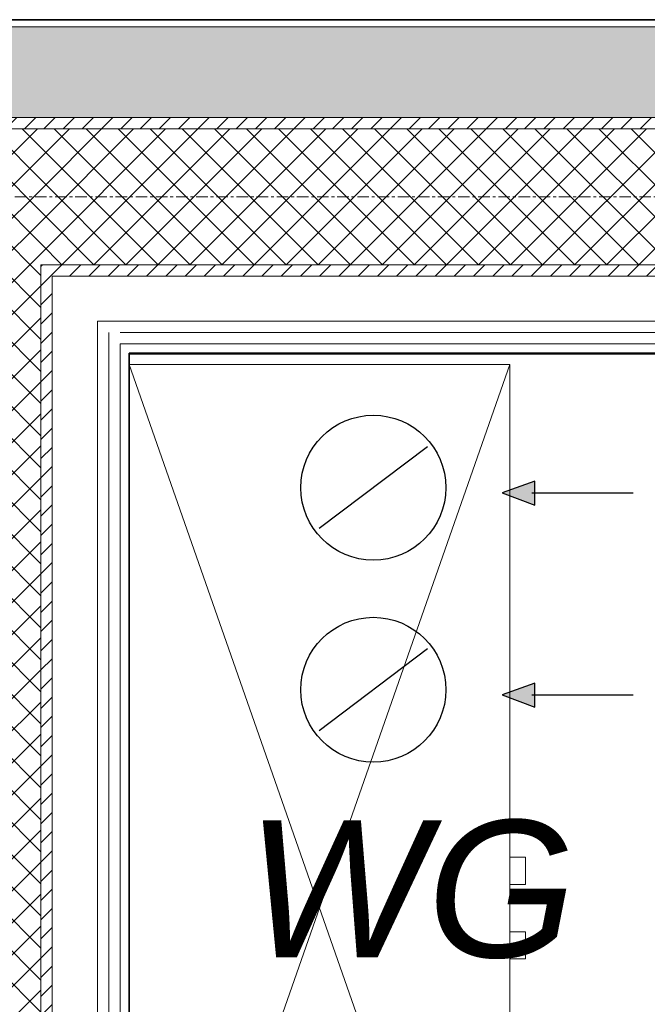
# Model space of a CAD drawing. Header units: millimetres. Extents: x -37728 to 44100, y 631619 to 691915.
# Tile 256 of 256: x 18412 to 19105, y 662238 to 663326. Entities that reach past the tile are written whole.
import ezdxf
from ezdxf import colors
from ezdxf.entities.mleader import LeaderData, LeaderLine
from ezdxf.lldxf.tags import DXFTag
from ezdxf.math import Vec2, Vec3

# ---------------------------------------------------------------- set-up
doc = ezdxf.new("R2010")
doc.units = ezdxf.units.MM
doc.linetypes.add('Linia siatki', pattern=[2.2225, 1.27, -0.3175, 0.3175, -0.3175])
doc.layers.add('_XREF', color=7, linetype='Continuous')
doc.layers.add('IS_Text_Konstrukcji', color=7, linetype='Continuous')
for name, color, linetype, lineweight in [('A-GENM', 252, 'Continuous', 5), ('A-WALL', 252, 'Continuous', 35), ('A-WALL-PATT', 252, 'Continuous', 35), ('I-FURN', 252, 'Continuous', 5), ('ins-opisy', 7, 'Continuous', 25), ('ins-wentylacja_wywiew', 16, 'Continuous', 30), ('ins_wentylacja wywiew', 16, 'Continuous', 30), ('S-GRID', 252, 'Continuous', 5)]:
    doc.layers.add(name, color=color, linetype=linetype, lineweight=lineweight)
doc.styles.get("Standard").update_dxf_attribs({"font": 'arial.ttf'})
tags = doc.linetypes.add('SOLID', pattern=[10, 10, 0]).pattern_tags.tags
tags[6:7] = [DXFTag(74, 4), DXFTag(75, 0), DXFTag(340, '0'), DXFTag(46, 0.0), DXFTag(50, 0.0), DXFTag(44, 0.0), DXFTag(45, 0.0)]
tags[4:5] = [DXFTag(74, 4), DXFTag(75, 0), DXFTag(340, '0'), DXFTag(46, 0.0), DXFTag(50, 0.0), DXFTag(44, 0.0), DXFTag(45, 0.0)]
pattern_1 = [(45, (-64249.1606, -65444.3874), (-1.76776695, 1.76776695), []), (135, (-64249.1606, -65444.3874), (-1.76776695, -1.76776695), [])]
pattern_2 = [(45, (-64249.1606, -65444.3874), (-1.060660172, 1.060660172), [])]

# ---------------------------------------------------------------- blocks, each defined once
blk = doc.blocks.new('MEBLE szafa ubraniowa gorna czesc - MEBLE szafa aktowa-8959063-__-00_00 Przyziemie PB')
at = {"layer": 'I-FURN', "color": 252}
for p, q in [((60, 42), (-60, 0)), ((-60, 42), (60, 0)), ((60, 42), (-60, 42)), ((60, 0), (60, 42)), ((-60, 0), (60, 0)), ((-5.61, 0), (-5.61, -1.74)), ((-2.61, -1.74), (-2.61, 0)), ((2.61, -1.74), (2.61, 0)), ((5.61, 0), (5.61, -1.74)), ((-2.61, -1.74), (-5.61, -1.74)), ((5.61, -1.74), (2.61, -1.74))]:
    blk.add_line(p, q, dxfattribs=at)
blk = doc.blocks.new('Modele ogólne 2 - Modele ogólne 1-9019300-__-00_00 Przyziemie PB')
at = {"layer": 'A-GENM', "color": 252}
blk.add_line((63702.14, 66201.46), (63568.64, 66201.46), dxfattribs=at)
blk = doc.blocks.new('A$C4e31ac75')
at = {"layer": 'A-WALL-PATT', "lineweight": 5}
h = blk.add_hatch(dxfattribs=at)
h.set_pattern_fill('FP_7', color=256, style=0, pattern_type=2)
h.set_pattern_definition([(0, (-64249.1606, -65444.3874), (2.381, 1.375), [1.587, -3.175]), (120, (-64249.1606, -65444.3874), (-2.38128493, 1.374506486), [1.587, -3.175]), (60, (-64249.1606, -65444.3874), (-0.00028493, 2.749506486), [0, -3.175, 1.587, 0])])
h.paths.add_polyline_path([(-639.85, 793.65), (-639.85, 803.65), (-794.35, 803.65), (-794.35, 793.65), (-643.56, 793.65)])
h.paths.add_polyline_path([(-444.25, 793.65), (-290.55, 793.65), (-290.55, 803.65), (-444.25, 803.65), (-444.25, 800.19)])
h.paths.add_polyline_path([(-1093.65, 793.65), (-935.95, 793.65), (-935.95, 803.65), (-1093.65, 803.65), (-1093.65, 793.83)])
h.paths.add_polyline_path([(7.5, 793.65), (18.75, 793.65), (18.74, 803.65), (-148.95, 803.65), (-148.95, 793.65), (-7.5, 793.65)])
h = blk.add_hatch(dxfattribs=at)
h.set_pattern_fill('FP_8', color=256, style=0, pattern_type=2)
h.set_pattern_definition(pattern_2)
h.paths.add_polyline_path([(-1070.06, 792.4), (-935.95, 792.4), (-935.95, 793.65), (-1092.4, 793.65), (-1092.4, 792.4), (-1071.15, 792.4)])
h.paths.add_polyline_path([(-794.35, 792.4), (-639.85, 792.4), (-639.85, 793.65), (-794.35, 793.65)])
h.paths.add_polyline_path([(-35.71, 792.4), (8.75, 792.4), (8.75, 793.65), (-148.95, 793.65), (-148.95, 792.4), (-83.21, 792.4)])
h.paths.add_polyline_path([(-444.25, 792.4), (-290.55, 792.4), (-290.55, 793.65), (-444.25, 793.65)])
h = blk.add_hatch(dxfattribs=at)
h.set_pattern_fill('FP_9', color=256, style=0, pattern_type=2)
h.set_pattern_definition(pattern_1)
h.paths.add_polyline_path([(-1080.6, 7.5), (-1077.4, 7.5), (-1077.4, 792.4), (-1092.4, 792.4), (-1092.4, 7.5)])
h = blk.add_hatch(dxfattribs=at)
h.set_pattern_fill('FP_9', color=256, style=0, pattern_type=2)
h.set_pattern_definition(pattern_1)
h.paths.add_polyline_path([(-1076.15, 777.4), (-935.15, 777.4), (-935.15, 786.05), (-935.95, 786.05), (-935.95, 792.4), (-1077.4, 792.4), (-1077.4, 777.4), (-1076.89, 777.4)])
h.paths.add_polyline_path([(-795.15, 777.4), (-639.05, 777.4), (-639.05, 786.05), (-639.85, 786.05), (-639.85, 792.4), (-794.35, 792.4), (-794.35, 786.05), (-795.15, 786.02), (-795.15, 780.32)])
h.paths.add_polyline_path([(-7.5, 777.4), (7.5, 777.4), (7.5, 792.4), (-148.95, 792.4), (-148.95, 786.05), (-149.75, 786.05), (-149.75, 777.4), (-35.71, 777.4)])
h.paths.add_polyline_path([(-368.18, 777.4), (-289.75, 777.4), (-289.75, 786.05), (-290.55, 786.05), (-290.55, 792.4), (-444.25, 792.4), (-444.25, 786.05), (-445.05, 786.05), (-445.05, 777.4), (-415.67, 777.4)])
h = blk.add_hatch(dxfattribs=at)
h.set_pattern_fill('FP_8', color=256, style=0, pattern_type=2)
h.set_pattern_definition(pattern_2)
h.paths.add_polyline_path([(-1076.62, 8.75), (-1076.15, 8.75), (-1076.15, 777.4), (-1077.4, 777.4), (-1077.4, 8.75)])
h = blk.add_hatch(dxfattribs=at)
h.set_pattern_fill('FP_8', color=256, style=0, pattern_type=2)
h.set_pattern_definition(pattern_2)
h.paths.add_polyline_path([(-938.12, 776.15), (-935.15, 776.15), (-935.15, 777.4), (-1076.15, 777.4), (-1076.15, 776.15), (-1033.11, 776.15)])
h.paths.add_polyline_path([(-148.95, 776.15), (-7.5, 776.15), (-7.5, 777.4), (-149.75, 777.4), (-149.75, 776.15)])
h.paths.add_polyline_path([(-290.55, 776.15), (-289.75, 776.15), (-289.75, 777.4), (-445.05, 777.4), (-445.05, 776.15), (-368.18, 776.15)])
h.paths.add_polyline_path([(-795.15, 776.15), (-639.05, 776.15), (-639.05, 777.4), (-795.15, 777.4)])
at = {"layer": 'A-WALL'}
for p, q in [((-935.15, 804.45), (-1104.45, 804.45)), ((-1067.65, 588.65), (-1067.65, 767.65)), ((-1067.65, 767.65), (-935.15, 767.65))]:
    blk.add_line(p, q, dxfattribs=at)
at = {"layer": 'A-WALL', "lineweight": 5}
for p, q in [((-935.95, 803.65), (-1103.65, 803.65)), ((-935.95, 793.65), (-1093.65, 793.65)), ((-935.95, 792.4), (-1092.4, 792.4)), ((-1077.4, 777.4), (-1077.4, 7.5)), ((-935.15, 777.4), (-1077.4, 777.4)), ((-1076.15, 776.15), (-1076.15, 8.75)), ((-935.15, 776.15), (-1076.15, 776.15)), ((-1071.15, 771.15), (-1071.15, 587.65)), ((-935.15, 771.15), (-1071.15, 771.15)), ((-1069.9, 769.9), (-1069.9, 587.65)), ((-935.15, 769.9), (-1068.65, 769.9)), ((-1068.65, 768.65), (-1068.65, 587.65)), ((-935.15, 768.65), (-1068.65, 768.65))]:
    blk.add_line(p, q, dxfattribs=at)
at = {"layer": 'S-GRID', "linetype": 'Linia siatki'}
blk.add_line((-1251.38, 784.9), (156.7, 784.9), dxfattribs=at)
at = {"layer": 'A-GENM'}
blk.add_blockref('Modele ogólne 2 - Modele ogólne 1-9019300-__-00_00 Przyziemie PB', (-64636.29, -65433.94), dxfattribs=at)
at = {"layer": 'I-FURN', "rotation": 89.9999999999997}
blk.add_blockref('MEBLE szafa ubraniowa gorna czesc - MEBLE szafa aktowa-8959063-__-00_00 Przyziemie PB', (-1025.65, 706.37), dxfattribs=at)

msp = doc.modelspace()

# ---------------------------------------------------------------- block references
at = {"layer": '_XREF', "xscale": 10, "yscale": 10, "zscale": 10}
msp.add_blockref('A$C4e31ac75', (29209.5, 655281.1), dxfattribs=at)

# ---------------------------------------------------------------- next in the draw order: hatches: boundary and pattern name
at = {"layer": 'ins-wentylacja_wywiew'}
h = msp.add_hatch(color=256, dxfattribs=at)
h.paths.add_polyline_path([(18944.4, 662803.3), (18980.4, 662789.6), (18980.4, 662803.3)])
h.paths.add_polyline_path([(18944.4, 662803.3), (18980.4, 662803.3), (18980.4, 662816)])
h = msp.add_hatch(color=256, dxfattribs=at)
h.paths.add_polyline_path([(18944.4, 662580.2), (18980.4, 662566.5), (18980.4, 662580.2)])
h.paths.add_polyline_path([(18944.4, 662580.2), (18980.4, 662580.2), (18980.4, 662592.9)])

# ---------------------------------------------------------------- next in the draw order: linework, layer by layer
for p, q in [((19089, 662802.9, 3258.4), (18977.1, 662802.9, 3258.4)), ((19089, 662579.8, 3258.4), (18977.1, 662579.8, 3258.4))]:
    msp.add_line(p, q, dxfattribs=at)
for points in [[(18944.4, 662803.3), (18980.4, 662789.6), (18980.4, 662816)], [(18944.4, 662580.2), (18980.4, 662566.5), (18980.4, 662592.9)]]:
    msp.add_lwpolyline(points, close=True, dxfattribs=at)
at = {"layer": 'ins_wentylacja wywiew'}
for p, q in [((18862.2, 662854.1), (18742.5, 662763.7)), ((18862.2, 662631), (18742.5, 662540.6))]:
    msp.add_line(p, q, dxfattribs=at)
for centre in [(18802.4, 662808.9), (18802.4, 662585.8)]:
    msp.add_circle(centre, 80, dxfattribs=at)

# ---------------------------------------------------------------- next in the draw order: texts
at = {"layer": 'IS_Text_Konstrukcji', "linetype": 'SOLID', "insert": (18844.1, 662441.7), "char_height": 151.2, "attachment_point": 2}
msp.add_mtext('{\\fArial|b0|i1|c238|p34;WG}', dxfattribs=at)

# ---------------------------------------------------------------- next in the draw order: leaders
at = {"layer": 'ins-opisy'}
ml = msp.add_multileader_mtext('Standard', dxfattribs=at)
ml.set_content('\\A1;\\pxi0.0017;{\\fArial|b0|i1|c238|p34;\\W0.8;Zestaw przyłączeniowy \\P\\pi0;z filtrem siatkowym\\Pzaworami odcinającymi\\Pwodomierzem (w przypadku braku \\Pstudni wodomierzowej na przyłączu)\\Pzaworem antyskażeniowym EA}', color=256)
ml.set_leader_properties()
ml.build(insert=Vec2(0, 0))
ml.multileader.update_dxf_attribs({"text_left_attachment_type": 6, "text_right_attachment_type": 6, "dogleg_length": 0, "arrow_head_size": 100})
ctx = ml.context
ctx.base_point, ctx.char_height, ctx.arrow_head_size, ctx.landing_gap_size, ctx.plane_origin = Vec3(-10300.1, 662380), 120, 100, 50, Vec3(-11157, 664262.2)
ctx.left_attachment, ctx.right_attachment = 6, 6
notes = []
notes.append((ctx, [(1, (1, 1, 0), (-8058.8, 662380), (-1, 0), 0, [(0, [(-6717.2, 660997)], 0, [])])]))
ctx.mtext.insert, ctx.mtext.rotation, ctx.mtext.width, ctx.mtext.line_spacing_factor = Vec3(-10250.1, 662535.3), 6.283185, 51080.157, 0.85
for ctx, leaders in notes:
    for number, flags, end, landing, length, lines in leaders:
        leader = LeaderData()
        leader.index, (leader.has_last_leader_line, leader.has_dogleg_vector, leader.attachment_direction) = number, flags
        leader.last_leader_point, leader.dogleg_vector, leader.dogleg_length = Vec3(end), Vec3(landing), length
        for number, points, colour, breaks in lines:
            line = LeaderLine()
            line.index, line.vertices, line.color, line.breaks = number, Vec3.list(points), colors.encode_raw_color(colour), breaks
            leader.lines.append(line)
        ctx.leaders.append(leader)

doc.saveas('drawing.dxf')
